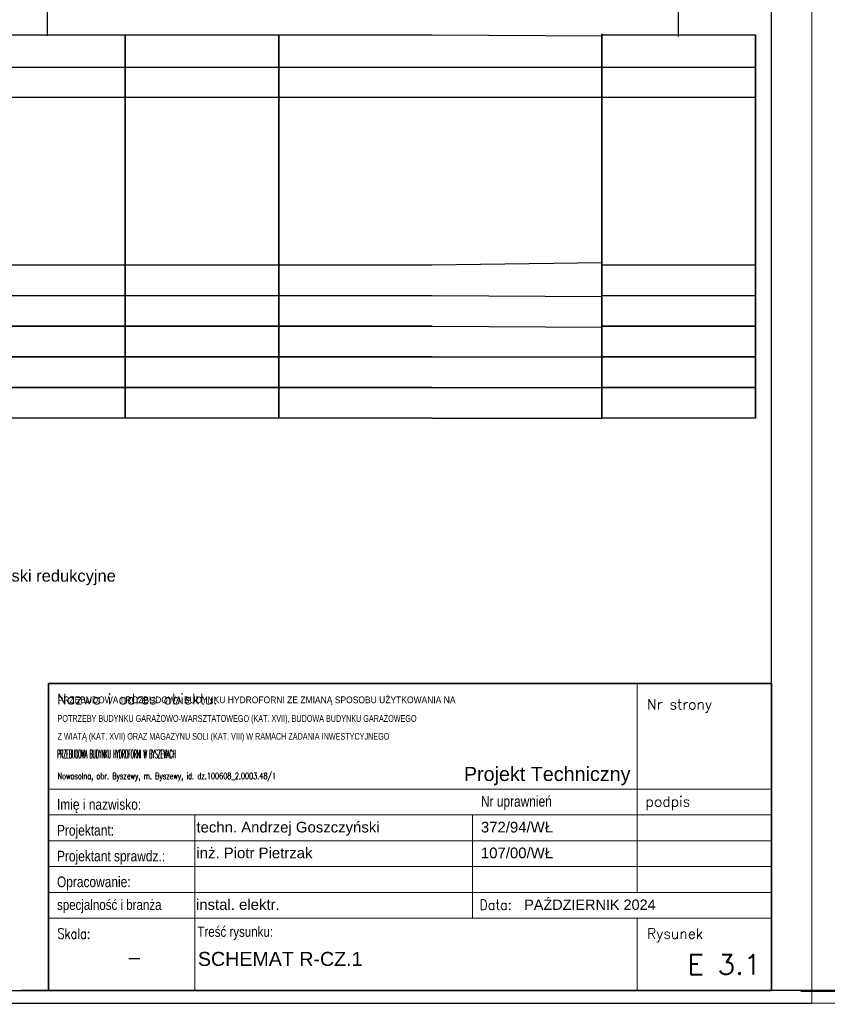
# Model space of a CAD drawing. Header units: millimetres. Extents: x 18084 to 47233, y 38174 to 56392.
# Tile 39 of 251: x 24908 to 26224, y 41994 to 43599. Entities that reach past the tile are written whole.
import ezdxf
from ezdxf.enums import TextEntityAlignment as Align

# ---------------------------------------------------------------- set-up
doc = ezdxf.new("R2010")
doc.units = ezdxf.units.MM
doc.header["$LTSCALE"] = 100
for name, color, linetype in [('3', 7, 'Continuous'), ('4', 7, 'Continuous'), ('5', 7, 'Continuous'), ('E_ramka_wew', 10, 'Continuous')]:
    doc.layers.add(name, color=color, linetype=linetype)
for name, color, linetype, lineweight in [('_M_TABELKA RZUT CAŁOŚCI', 7, 'Continuous', 20), ('_TABELKA_Nr_Pióra__1', 7, 'Continuous', 13), ('A-tabelka', 251, 'Continuous', 20)]:
    doc.layers.add(name, color=color, linetype=linetype, lineweight=lineweight)
doc.styles.add('ARIAL', font='arial.ttf', dxfattribs={"width": 0.8})
doc.styles.add('GENERATED_STYLE_2', font='arial.ttf')
doc.styles.add('ROMANS', font='romans.shx', dxfattribs={"width": 0.7})
doc.styles.add('SIMPLEX', font='simplex.shx')
doc.styles.get("Standard").update_dxf_attribs({"font": 'arial.ttf'})

# ---------------------------------------------------------------- blocks, each defined once
blk = doc.blocks.new('Tabela_A+SPR_ADT')
at = {"color": 5, "lineweight": 35}
for p, q in [((0, 546.1), (-1286.3, 546.1)), ((-1286.3, 546.1), (-1286.3, 0)), ((0, 0), (0, 546.1)), ((-1286.3, 0), (0, 0))]:
    blk.add_line(p, q, dxfattribs=at)
for p, q in [((-238.9, 546.1), (-238.9, 358.3)), ((-1286.3, 358.3), (0, 358.3)), ((-238.9, 174.6), (-238.9, 358.3)), ((-1286.3, 312.4), (0, 312.4)), ((-1026.1, 128.6), (-1026.1, 312.4)), ((-531.9, 128.6), (-531.9, 312.4)), ((-1286.3, 266.4), (0, 266.4)), ((-1286.3, 220.5), (0, 220.5)), ((-1286.3, 174.6), (-422.6, 174.6)), ((-422.6, 174.6), (0, 174.6)), ((-1286.3, 128.6), (0, 128.6)), ((-1026.1, 0), (-1026.1, 128.6)), ((-238.9, 128.6), (-238.9, 0))]:
    blk.add_line(p, q)
at = {"color": 7, "linetype": 'Continuous', "style": 'ROMANS'}
blk.add_text('Nazwa i adres obiektu:', height=18.375, dxfattribs=at).set_placement((-1271.4, 509.4))
at = {"color": 7, "style": 'ROMANS'}
for s, p in [('Nr strony', (-221.4, 500.2)), ('podpis', (-224, 327.1)), ('Rysunek', (-221.4, 91.9))]:
    blk.add_text(s, height=18.38, dxfattribs=at).set_placement(p)
at = {"color": 7}
for s, height, style, width, p in [('Imię i nazwisko:', 19, 'ARIAL', 0.8, (-1271.4, 321.6)), ('Nr uprawnień', 19, 'ARIAL', 0.8, (-517, 327.1)), ('Projektant:', 19, 'ARIAL', 0.8, (-1271.4, 275.6)), ('Projektant sprawdz.:', 19, 'ARIAL', 0.8, (-1271.4, 229.7)), ('Opracowanie:', 19, 'ARIAL', 0.8, (-1271.4, 183.8)), ('specjalność i branża', 18.375, 'ARIAL', 0.8, (-1271.4, 143.3)), ('Data:', 18.38, 'ROMANS', 0.9, (-519.6, 143.3)), ('Skala:', 18.38, 'ROMANS', 0.8, (-1270.5, 91.9)), ('Treść rysunku:', 18.375, 'ARIAL', 0.8, (-1021.5, 95.4))]:
    blk.add_text(s, height=height, dxfattribs=dict(at, style=style, width=width)).set_placement(p)
at = {"color": 7, "style": 'ROMANS', "width": 0.85, "flags": 4}
blk.add_attdef('NAZWA', text='', height=22, dxfattribs=at).set_placement((-1270.5, 496.6), align=Align.TOP_LEFT)
at = {"color": 7}
for tag, p, height, style, width, flags in [('OBIEKT_1', (-1270.5, 438.3), 22, 'ROMANS', 0.72, 4), ('ADRES_1', (-1270.5, 405.9), 19, 'ROMANS', 0.75, 4), ('ADRES_2', (-1270.5, 376.1), 19, 'ROMANS', 0.75, 4), ('PROJEKTANT_ARCHITEKTURY', (-1023.3, 281.1), 19, 'ROMANS', 0.85, 8), ('UPR_1', (-517, 281.1), 19, 'ROMANS', 0.85, 4), ('PROJEKTANT_SPRAWDZAJACY', (-1023.3, 235.2), 19, 'ROMANS', 0.85, 8), ('UPR_2', (-517, 235.2), 19, 'ROMANS', 0.85, 4), ('OPRACOWANIE', (-1023.3, 189.3), 19, 'ROMANS', 0.7, 4), ('UPR_3', (-517, 189.3), 19, 'ROMANS', 0.85, 4), ('BRANŻA', (-1024.2, 143.3), 19, 'ARIAL', 0.9, 4)]:
    blk.add_attdef(tag, p, '', height=height, dxfattribs=dict(at, style=style, width=width, flags=flags))
at = {"color": 7, "style": 'ROMANS', "flags": 4}
blk.add_attdef('NR_STR', text='', height=36, dxfattribs=at).set_placement((-19.5, 436.5), align=Align.RIGHT)
at = {"color": 7, "lineweight": 35, "style": 'ROMANS', "width": 0.9, "flags": 4}
blk.add_attdef('DATA', (-440, 143.3), '', height=18.4, dxfattribs=at)
at = {"color": 5, "lineweight": 35, "style": 'ROMANS', "flags": 4}
blk.add_attdef('SKALA', text='', height=25, dxfattribs=at).set_placement((-1133.9, 58.5), align=Align.MIDDLE_CENTER)
at = {"color": 5, "lineweight": 35, "style": 'ROMANS', "width": 0.85, "flags": 4}
for tag, p in [('TEMAT', (-1024.2, 58)), ('TEMAT2', (-1024.2, 19.9))]:
    blk.add_attdef(tag, p, '', height=25, dxfattribs=at)
at = {"color": 5, "lineweight": 35, "style": 'ROMANS', "flags": 4}
blk.add_attdef('NR', text='', height=36, dxfattribs=at).set_placement((-18.4, 28.2), align=Align.RIGHT)

msp = doc.modelspace()

# ---------------------------------------------------------------- linework, layer by layer
at = {"linetype": 'Continuous'}
for p, q in [((26132.5, 42016.9), (26132.5, 44931.9)), ((34295.4, 42017), (24910.1, 42017)), ((34412, 42017), (25026.7, 42017)), ((35565.8, 42015.1), (26180.5, 42015.1))]:
    msp.add_line(p, q, dxfattribs=at)
at = {"color": 0}
for p, q in [((25079.7, 43522.8), (25079.7, 42949.5)), ((25079.7, 43522.8), (25079.7, 42949.5)), ((25079.7, 43522.8), (25079.7, 42949.5)), ((25329.7, 43522.8), (25329.7, 42949.5)), ((25329.7, 43522.8), (25329.7, 42949.5)), ((25329.7, 43522.8), (25329.7, 42949.5)), ((25856.4, 43524.5), (25856.4, 42951.2)), ((25856.4, 43522.8), (25856.4, 42949.5)), ((25856.4, 43522.8), (25856.4, 42949.5)), ((26106.4, 43522.8), (26106.4, 42949.5)), ((24828.7, 43199.5), (25079.7, 43199.5)), ((25078.7, 43199.5), (25329.7, 43199.5)), ((25328.7, 43199.5), (25579.7, 43199.5)), ((25855.4, 43199.5), (26106.4, 43199.5)), ((24828.7, 43149.5), (25079.7, 43149.5)), ((25078.7, 43149.5), (25329.7, 43149.5)), ((25328.7, 43149.5), (25579.7, 43149.5)), ((25855.4, 43149.5), (26106.4, 43149.5))]:
    msp.add_line(p, q, dxfattribs=at)
at = {"layer": '3', "color": 7}
for points in [[(24829.7, 43574.5), (25079.7, 43574.5)], [(25079.7, 43574.5), (25079.7, 43524.5)], [(25079.7, 43524.5), (25079.7, 43574.5)], [(25079.7, 42949.5), (25079.7, 43574.5)], [(25079.7, 43524.5), (25079.7, 43574.5)], [(25079.7, 43574.5), (25079.7, 43524.5)], [(25079.7, 42949.5), (25079.7, 43574.5)], [(25079.7, 43524.5), (25079.7, 43574.5)], [(25079.7, 43574.5), (25079.7, 43524.5)], [(25079.7, 43574.5), (25079.7, 43524.5)], [(25079.7, 43524.5), (25079.7, 43574.5)], [(25079.7, 43574.5), (25079.7, 43524.5)], [(25079.7, 43524.5), (25079.7, 43574.5)], [(25079.7, 42949.5), (25079.7, 43574.5)], [(25079.7, 43574.5), (25329.7, 43574.5)], [(25079.7, 43524.5), (25079.7, 43574.5)], [(25079.7, 43574.5), (25079.7, 43524.5)], [(25079.7, 42949.5), (25079.7, 43574.5)], [(25079.7, 43524.5), (25079.7, 43574.5)], [(25079.7, 43574.5), (25079.7, 43524.5)], [(25079.7, 43523.5), (25079.7, 43573.5)], [(25079.7, 43573.5), (25079.7, 43523.5)], [(25079.7, 43523.5), (25079.7, 43573.5)], [(25079.7, 43573.5), (25079.7, 43523.5)], [(25079.7, 43523.5), (25079.7, 43573.5)], [(25079.7, 43573.5), (25079.7, 43523.5)], [(25079.7, 43522.8), (25079.7, 43572.8)], [(25079.7, 43522.8), (25079.7, 43572.8)], [(25079.7, 43522.8), (25079.7, 43572.8)], [(25329.7, 43574.5), (25329.7, 43524.5)], [(25329.7, 43524.5), (25329.7, 43574.5)], [(25329.7, 42949.5), (25329.7, 43574.5)], [(25329.7, 43524.5), (25329.7, 43574.5)], [(25329.7, 43574.5), (25329.7, 43524.5)], [(25329.7, 42949.5), (25329.7, 43574.5)], [(25329.7, 43524.5), (25329.7, 43574.5)], [(25329.7, 43574.5), (25329.7, 43524.5)], [(25329.7, 43574.5), (25329.7, 43524.5)], [(25329.7, 43524.5), (25329.7, 43574.5)], [(25329.7, 43574.5), (25329.7, 43524.5)], [(25329.7, 43524.5), (25329.7, 43574.5)], [(25329.7, 42949.5), (25329.7, 43574.5)], [(25329.7, 43574.5), (25579.7, 43574.5)], [(25329.7, 43524.5), (25329.7, 43574.5)], [(25329.7, 43574.5), (25329.7, 43524.5)], [(25329.7, 42949.5), (25329.7, 43574.5)], [(25329.7, 43524.5), (25329.7, 43574.5)], [(25329.7, 43574.5), (25329.7, 43524.5)], [(25329.7, 43523.5), (25329.7, 43573.5)], [(25329.7, 43573.5), (25329.7, 43523.5)], [(25329.7, 43523.5), (25329.7, 43573.5)], [(25329.7, 43573.5), (25329.7, 43523.5)], [(25329.7, 43523.5), (25329.7, 43573.5)], [(25329.7, 43573.5), (25329.7, 43523.5)], [(25329.7, 43522.8), (25329.7, 43572.8)], [(25329.7, 43522.8), (25329.7, 43572.8)], [(25329.7, 43522.8), (25329.7, 43572.8)], [(25856.4, 43576.2), (25856.4, 43526.2)], [(25856.4, 43526.2), (25856.4, 43576.2)], [(25856.4, 42951.2), (25856.4, 43576.2)], [(25856.4, 43526.2), (25856.4, 43576.2)], [(25856.4, 43576.2), (25856.4, 43526.2)], [(25856.4, 42951.2), (25856.4, 43576.2)], [(25856.4, 43526.2), (25856.4, 43576.2)], [(25856.4, 43576.2), (25856.4, 43526.2)], [(25856.4, 43525.2), (25856.4, 43575.2)], [(25856.4, 43575.2), (25856.4, 43525.2)], [(25856.4, 43524.5), (25856.4, 43574.5)], [(25856.4, 43574.5), (25856.4, 43524.5)], [(25856.4, 43524.5), (25856.4, 43574.5)], [(25856.4, 43574.5), (25856.4, 43524.5)], [(25856.4, 43524.5), (25856.4, 43574.5)], [(25856.4, 42949.5), (25856.4, 43574.5)], [(25856.4, 43574.5), (26106.4, 43574.5)], [(25856.4, 43524.5), (25856.4, 43574.5)], [(25856.4, 43574.5), (25856.4, 43524.5)], [(25856.4, 42949.5), (25856.4, 43574.5)], [(25856.4, 43524.5), (25856.4, 43574.5)], [(25856.4, 43574.5), (25856.4, 43524.5)], [(25856.4, 43523.5), (25856.4, 43573.5)], [(25856.4, 43573.5), (25856.4, 43523.5)], [(25856.4, 43523.5), (25856.4, 43573.5)], [(25856.4, 43573.5), (25856.4, 43523.5)], [(25856.4, 43522.8), (25856.4, 43572.8)], [(25856.4, 43522.8), (25856.4, 43572.8)], [(26106.4, 43574.5), (26106.4, 43524.5)], [(26106.4, 43524.5), (26106.4, 43574.5)], [(26106.4, 42949.5), (26106.4, 43574.5)], [(26106.4, 43524.5), (26106.4, 43574.5)], [(26106.4, 43574.5), (26106.4, 43524.5)], [(26106.4, 42949.5), (26106.4, 43574.5)], [(26106.4, 43524.5), (26106.4, 43574.5)], [(26106.4, 43574.5), (26106.4, 43524.5)], [(26106.4, 43523.5), (26106.4, 43573.5)], [(26106.4, 43573.5), (26106.4, 43523.5)], [(26106.4, 43522.8), (26106.4, 43572.8)], [(24285.2, 43521.8), (24971.3, 43521.8)], [(24335.7, 43521.8), (25086.7, 43521.8)], [(25079.7, 43474.5), (25079.7, 43524.5)], [(25079.7, 43524.5), (25079.7, 43474.5)], [(25079.7, 43474.5), (25079.7, 43524.5)], [(25079.7, 43524.5), (25079.7, 43474.5)], [(25079.7, 43474.5), (25079.7, 43524.5)], [(25079.7, 43524.5), (25079.7, 43474.5)], [(25079.7, 43474.5), (25079.7, 43524.5)], [(25079.7, 43524.5), (25079.7, 43474.5)], [(25329.7, 43474.5), (25329.7, 43524.5)], [(25329.7, 43524.5), (25329.7, 43474.5)], [(25329.7, 43474.5), (25329.7, 43524.5)], [(25329.7, 43524.5), (25329.7, 43474.5)], [(25329.7, 43474.5), (25329.7, 43524.5)], [(25329.7, 43524.5), (25329.7, 43474.5)], [(25329.7, 43474.5), (25329.7, 43524.5)], [(25329.7, 43524.5), (25329.7, 43474.5)], [(25856.4, 43476.2), (25856.4, 43526.2)], [(25856.4, 43526.2), (25856.4, 43476.2)], [(25856.4, 43476.2), (25856.4, 43526.2)], [(25856.4, 43526.2), (25856.4, 43476.2)], [(25856.4, 43474.5), (25856.4, 43524.5)], [(25856.4, 43524.5), (25856.4, 43474.5)], [(25856.4, 43474.5), (25856.4, 43524.5)], [(25856.4, 43524.5), (25856.4, 43474.5)], [(26106.4, 43474.5), (26106.4, 43524.5)], [(26106.4, 43524.5), (26106.4, 43474.5)], [(26106.4, 43474.5), (26106.4, 43524.5)], [(26106.4, 43524.5), (26106.4, 43474.5)], [(25079.7, 43201.5), (25079.7, 43474.5)], [(25079.7, 43201.5), (25079.7, 43474.5)], [(25079.7, 43201.5), (25079.7, 43474.5)], [(25079.7, 43201.5), (25079.7, 43474.5)], [(25079.7, 43201.5), (25079.7, 43474.5)], [(25079.7, 43201.5), (25079.7, 43474.5)], [(25079.7, 43201.5), (25079.7, 43474.5)], [(25079.7, 43472.8), (25079.7, 43197.8)], [(25079.7, 43197.8), (25079.7, 43472.8)], [(25079.7, 43472.8), (25079.7, 43197.8)], [(25079.7, 43197.8), (25079.7, 43472.8)], [(25079.7, 43472.8), (25079.7, 43197.8)], [(25079.7, 43197.8), (25079.7, 43472.8)], [(25329.7, 43201.5), (25329.7, 43474.5)], [(25329.7, 43201.5), (25329.7, 43474.5)], [(25329.7, 43201.5), (25329.7, 43474.5)], [(25329.7, 43201.5), (25329.7, 43474.5)], [(25329.7, 43201.5), (25329.7, 43474.5)], [(25329.7, 43201.5), (25329.7, 43474.5)], [(25329.7, 43201.5), (25329.7, 43474.5)], [(25329.7, 43472.8), (25329.7, 43197.8)], [(25329.7, 43197.8), (25329.7, 43472.8)], [(25329.7, 43472.8), (25329.7, 43197.8)], [(25329.7, 43197.8), (25329.7, 43472.8)], [(25329.7, 43472.8), (25329.7, 43197.8)], [(25329.7, 43197.8), (25329.7, 43472.8)], [(25856.4, 43203.2), (25856.4, 43476.2)], [(25856.4, 43203.2), (25856.4, 43476.2)], [(25856.4, 43203.2), (25856.4, 43476.2)], [(25856.4, 43474.5), (25856.4, 43199.5)], [(25856.4, 43199.5), (25856.4, 43474.5)], [(25856.4, 43201.5), (25856.4, 43474.5)], [(25856.4, 43201.5), (25856.4, 43474.5)], [(25856.4, 43201.5), (25856.4, 43474.5)], [(25856.4, 43201.5), (25856.4, 43474.5)], [(25856.4, 43472.8), (25856.4, 43197.8)], [(25856.4, 43197.8), (25856.4, 43472.8)], [(25856.4, 43472.8), (25856.4, 43197.8)], [(25856.4, 43197.8), (25856.4, 43472.8)], [(26106.4, 43201.5), (26106.4, 43474.5)], [(26106.4, 43201.5), (26106.4, 43474.5)], [(26106.4, 43201.5), (26106.4, 43474.5)], [(26106.4, 43472.8), (26106.4, 43197.8)], [(26106.4, 43197.8), (26106.4, 43472.8)], [(25079.7, 43201.5), (25079.7, 43149.5)], [(25079.7, 43149.5), (25079.7, 43201.5)], [(25079.7, 43149.5), (25079.7, 43201.5)], [(25079.7, 43201.5), (25079.7, 43149.5)], [(25079.7, 43149.5), (25079.7, 43201.5)], [(25079.7, 43201.5), (25079.7, 43149.5)], [(25079.7, 43201.5), (25079.7, 43149.5)], [(25079.7, 43149.5), (25079.7, 43201.5)], [(25079.7, 43201.5), (25079.7, 43149.5)], [(25079.7, 43149.5), (25079.7, 43201.5)], [(25079.7, 43149.5), (25079.7, 43201.5)], [(25079.7, 43201.5), (25079.7, 43149.5)], [(25079.7, 43149.5), (25079.7, 43201.5)], [(25079.7, 43201.5), (25079.7, 43149.5)], [(25079.7, 43200.5), (25079.7, 43148.5)], [(25079.7, 43148.5), (25079.7, 43200.5)], [(25079.7, 43200.5), (25079.7, 43148.5)], [(25079.7, 43148.5), (25079.7, 43200.5)], [(25079.7, 43200.5), (25079.7, 43148.5)], [(25079.7, 43148.5), (25079.7, 43200.5)], [(25079.7, 43147.8), (25079.7, 43197.8)], [(25079.7, 43197.8), (25079.7, 43147.8)], [(25079.7, 43147.8), (25079.7, 43197.8)], [(25079.7, 43197.8), (25079.7, 43147.8)], [(25079.7, 43147.8), (25079.7, 43197.8)], [(25079.7, 43197.8), (25079.7, 43147.8)], [(25329.7, 43201.5), (25329.7, 43149.5)], [(25329.7, 43149.5), (25329.7, 43201.5)], [(25329.7, 43149.5), (25329.7, 43201.5)], [(25329.7, 43201.5), (25329.7, 43149.5)], [(25329.7, 43149.5), (25329.7, 43201.5)], [(25329.7, 43201.5), (25329.7, 43149.5)], [(25329.7, 43201.5), (25329.7, 43149.5)], [(25329.7, 43149.5), (25329.7, 43201.5)], [(25329.7, 43201.5), (25329.7, 43149.5)], [(25329.7, 43149.5), (25329.7, 43201.5)], [(25329.7, 43149.5), (25329.7, 43201.5)], [(25329.7, 43201.5), (25329.7, 43149.5)], [(25329.7, 43149.5), (25329.7, 43201.5)], [(25329.7, 43201.5), (25329.7, 43149.5)], [(25329.7, 43200.5), (25329.7, 43148.5)], [(25329.7, 43148.5), (25329.7, 43200.5)], [(25329.7, 43200.5), (25329.7, 43148.5)], [(25329.7, 43148.5), (25329.7, 43200.5)], [(25329.7, 43200.5), (25329.7, 43148.5)], [(25329.7, 43148.5), (25329.7, 43200.5)], [(25329.7, 43147.8), (25329.7, 43197.8)], [(25329.7, 43197.8), (25329.7, 43147.8)], [(25329.7, 43147.8), (25329.7, 43197.8)], [(25329.7, 43197.8), (25329.7, 43147.8)], [(25329.7, 43147.8), (25329.7, 43197.8)], [(25329.7, 43197.8), (25329.7, 43147.8)], [(25856.4, 43203.2), (25856.4, 43151.2)], [(25856.4, 43151.2), (25856.4, 43203.2)], [(25856.4, 43151.2), (25856.4, 43203.2)], [(25856.4, 43203.2), (25856.4, 43151.2)], [(25856.4, 43151.2), (25856.4, 43203.2)], [(25856.4, 43203.2), (25856.4, 43151.2)], [(25856.4, 43202.2), (25856.4, 43150.2)], [(25856.4, 43150.2), (25856.4, 43202.2)], [(25856.4, 43201.5), (25856.4, 43149.5)], [(25856.4, 43149.5), (25856.4, 43201.5)], [(25856.4, 43201.5), (25856.4, 43149.5)], [(25856.4, 43149.5), (25856.4, 43201.5)], [(25856.4, 43149.5), (25856.4, 43201.5)], [(25856.4, 43201.5), (25856.4, 43149.5)], [(25856.4, 43149.5), (25856.4, 43201.5)], [(25856.4, 43201.5), (25856.4, 43149.5)], [(25856.4, 43200.5), (25856.4, 43148.5)], [(25856.4, 43148.5), (25856.4, 43200.5)], [(25856.4, 43200.5), (25856.4, 43148.5)], [(25856.4, 43148.5), (25856.4, 43200.5)], [(25856.4, 43149.5), (25856.4, 43199.5)], [(25856.4, 43199.5), (25856.4, 43149.5)], [(25856.4, 43147.8), (25856.4, 43197.8)], [(25856.4, 43197.8), (25856.4, 43147.8)], [(25856.4, 43147.8), (25856.4, 43197.8)], [(25856.4, 43197.8), (25856.4, 43147.8)], [(26106.4, 43201.5), (26106.4, 43149.5)], [(26106.4, 43149.5), (26106.4, 43201.5)], [(26106.4, 43149.5), (26106.4, 43201.5)], [(26106.4, 43201.5), (26106.4, 43149.5)], [(26106.4, 43149.5), (26106.4, 43201.5)], [(26106.4, 43201.5), (26106.4, 43149.5)], [(26106.4, 43200.5), (26106.4, 43148.5)], [(26106.4, 43148.5), (26106.4, 43200.5)], [(26106.4, 43147.8), (26106.4, 43197.8)], [(26106.4, 43197.8), (26106.4, 43147.8)], [(25079.7, 43149.5), (25079.7, 43099.5)], [(25079.7, 43099.5), (25079.7, 43149.5)], [(25079.7, 43099.5), (25079.7, 43149.5)], [(25079.7, 43149.5), (25079.7, 43099.5)], [(25079.7, 43099.5), (25079.7, 43149.5)], [(25079.7, 43149.5), (25079.7, 43099.5)], [(25079.7, 43149.5), (25079.7, 43099.5)], [(25079.7, 43099.5), (25079.7, 43149.5)], [(25079.7, 43149.5), (25079.7, 43099.5)], [(25079.7, 43099.5), (25079.7, 43149.5)], [(25079.7, 43099.5), (25079.7, 43149.5)], [(25079.7, 43149.5), (25079.7, 43099.5)], [(25079.7, 43099.5), (25079.7, 43149.5)], [(25079.7, 43149.5), (25079.7, 43099.5)], [(25329.7, 43149.5), (25329.7, 43099.5)], [(25329.7, 43099.5), (25329.7, 43149.5)], [(25329.7, 43099.5), (25329.7, 43149.5)], [(25329.7, 43149.5), (25329.7, 43099.5)], [(25329.7, 43099.5), (25329.7, 43149.5)], [(25329.7, 43149.5), (25329.7, 43099.5)], [(25329.7, 43149.5), (25329.7, 43099.5)], [(25329.7, 43099.5), (25329.7, 43149.5)], [(25329.7, 43149.5), (25329.7, 43099.5)], [(25329.7, 43099.5), (25329.7, 43149.5)], [(25329.7, 43099.5), (25329.7, 43149.5)], [(25329.7, 43149.5), (25329.7, 43099.5)], [(25329.7, 43099.5), (25329.7, 43149.5)], [(25329.7, 43149.5), (25329.7, 43099.5)], [(25856.4, 43151.2), (25856.4, 43101.2)], [(25856.4, 43101.2), (25856.4, 43151.2)], [(25856.4, 43101.2), (25856.4, 43151.2)], [(25856.4, 43151.2), (25856.4, 43101.2)], [(25856.4, 43101.2), (25856.4, 43151.2)], [(25856.4, 43151.2), (25856.4, 43101.2)], [(25856.4, 43150.2), (25856.4, 43100.2)], [(25856.4, 43100.2), (25856.4, 43150.2)], [(25856.4, 43099.5), (25856.4, 43149.5)], [(25856.4, 43149.5), (25856.4, 43099.5)], [(25856.4, 43149.5), (25856.4, 43099.5)], [(25856.4, 43099.5), (25856.4, 43149.5)], [(25856.4, 43149.5), (25856.4, 43099.5)], [(25856.4, 43099.5), (25856.4, 43149.5)], [(25856.4, 43099.5), (25856.4, 43149.5)], [(25856.4, 43149.5), (25856.4, 43099.5)], [(25856.4, 43099.5), (25856.4, 43149.5)], [(25856.4, 43149.5), (25856.4, 43099.5)], [(26106.4, 43149.5), (26106.4, 43099.5)], [(26106.4, 43099.5), (26106.4, 43149.5)], [(26106.4, 43099.5), (26106.4, 43149.5)], [(26106.4, 43149.5), (26106.4, 43099.5)], [(26106.4, 43099.5), (26106.4, 43149.5)], [(26106.4, 43149.5), (26106.4, 43099.5)], [(25079.7, 43148.5), (25079.7, 43098.5)], [(25079.7, 43098.5), (25079.7, 43148.5)], [(25079.7, 43148.5), (25079.7, 43098.5)], [(25079.7, 43098.5), (25079.7, 43148.5)], [(25079.7, 43148.5), (25079.7, 43098.5)], [(25079.7, 43098.5), (25079.7, 43148.5)], [(25079.7, 43097.8), (25079.7, 43147.8)], [(25079.7, 43147.8), (25079.7, 43097.8)], [(25079.7, 43097.8), (25079.7, 43147.8)], [(25079.7, 43147.8), (25079.7, 43097.8)], [(25079.7, 43097.8), (25079.7, 43147.8)], [(25079.7, 43147.8), (25079.7, 43097.8)], [(25329.7, 43148.5), (25329.7, 43098.5)], [(25329.7, 43098.5), (25329.7, 43148.5)], [(25329.7, 43148.5), (25329.7, 43098.5)], [(25329.7, 43098.5), (25329.7, 43148.5)], [(25329.7, 43148.5), (25329.7, 43098.5)], [(25329.7, 43098.5), (25329.7, 43148.5)], [(25329.7, 43097.8), (25329.7, 43147.8)], [(25329.7, 43147.8), (25329.7, 43097.8)], [(25329.7, 43097.8), (25329.7, 43147.8)], [(25329.7, 43147.8), (25329.7, 43097.8)], [(25329.7, 43097.8), (25329.7, 43147.8)], [(25329.7, 43147.8), (25329.7, 43097.8)], [(25856.4, 43148.5), (25856.4, 43098.5)], [(25856.4, 43098.5), (25856.4, 43148.5)], [(25856.4, 43148.5), (25856.4, 43098.5)], [(25856.4, 43098.5), (25856.4, 43148.5)], [(25856.4, 43097.8), (25856.4, 43147.8)], [(25856.4, 43147.8), (25856.4, 43097.8)], [(25856.4, 43097.8), (25856.4, 43147.8)], [(25856.4, 43147.8), (25856.4, 43097.8)], [(26106.4, 43148.5), (26106.4, 43098.5)], [(26106.4, 43098.5), (26106.4, 43148.5)], [(26106.4, 43097.8), (26106.4, 43147.8)], [(26106.4, 43147.8), (26106.4, 43097.8)], [(25329.7, 43053.2), (25329.7, 43103.2)], [(25329.7, 43103.2), (25329.7, 43053.2)], [(25329.7, 43053.2), (25329.7, 43103.2)], [(25329.7, 43103.2), (25329.7, 43053.2)], [(25079.7, 43099.5), (24829.7, 43099.5)], [(24829.7, 43099.5), (25079.7, 43099.5)], [(25079.7, 43049.5), (25079.7, 43099.5)], [(25079.7, 43099.5), (25079.7, 43049.5)], [(25079.7, 43049.5), (25079.7, 43099.5)], [(25079.7, 43099.5), (25079.7, 43049.5)], [(25329.7, 43099.5), (25079.7, 43099.5)], [(25079.7, 43099.5), (25329.7, 43099.5)], [(25079.7, 43049.5), (25079.7, 43099.5)], [(25079.7, 43099.5), (25079.7, 43049.5)], [(25079.7, 43049.5), (25079.7, 43099.5)], [(25079.7, 43099.5), (25079.7, 43049.5)], [(25329.7, 43049.5), (25329.7, 43099.5)], [(25329.7, 43099.5), (25329.7, 43049.5)], [(25329.7, 43049.5), (25329.7, 43099.5)], [(25329.7, 43099.5), (25329.7, 43049.5)], [(25579.7, 43099.5), (25329.7, 43099.5)], [(25329.7, 43099.5), (25579.7, 43099.5)], [(25329.7, 43049.5), (25329.7, 43099.5)], [(25329.7, 43099.5), (25329.7, 43049.5)], [(25329.7, 43049.5), (25329.7, 43099.5)], [(25329.7, 43099.5), (25329.7, 43049.5)], [(25856.4, 43051.2), (25856.4, 43101.2)], [(25856.4, 43101.2), (25856.4, 43051.2)], [(25856.4, 43051.2), (25856.4, 43101.2)], [(25856.4, 43101.2), (25856.4, 43051.2)], [(26106.4, 43099.5), (25856.4, 43099.5)], [(25856.4, 43099.5), (26106.4, 43099.5)], [(25856.4, 43049.5), (25856.4, 43099.5)], [(25856.4, 43099.5), (25856.4, 43049.5)], [(25856.4, 43049.5), (25856.4, 43099.5)], [(25856.4, 43099.5), (25856.4, 43049.5)], [(26106.4, 43049.5), (26106.4, 43099.5)], [(26106.4, 43099.5), (26106.4, 43049.5)], [(26106.4, 43049.5), (26106.4, 43099.5)], [(26106.4, 43099.5), (26106.4, 43049.5)], [(25329.7, 43003.2), (25329.7, 43053.2)], [(25329.7, 43053.2), (25329.7, 43003.2)], [(25329.7, 43003.2), (25329.7, 43053.2)], [(25329.7, 43053.2), (25329.7, 43003.2)], [(25079.7, 43049.5), (24829.7, 43049.5)], [(24829.7, 43049.5), (25079.7, 43049.5)], [(25079.7, 42999.5), (25079.7, 43049.5)], [(25079.7, 43049.5), (25079.7, 42999.5)], [(25079.7, 42999.5), (25079.7, 43049.5)], [(25079.7, 43049.5), (25079.7, 42999.5)], [(25329.7, 43049.5), (25079.7, 43049.5)], [(25079.7, 43049.5), (25329.7, 43049.5)], [(25079.7, 42999.5), (25079.7, 43049.5)], [(25079.7, 43049.5), (25079.7, 42999.5)], [(25079.7, 42999.5), (25079.7, 43049.5)], [(25079.7, 43049.5), (25079.7, 42999.5)], [(25329.7, 42999.5), (25329.7, 43049.5)], [(25329.7, 43049.5), (25329.7, 42999.5)], [(25329.7, 42999.5), (25329.7, 43049.5)], [(25329.7, 43049.5), (25329.7, 42999.5)], [(25579.7, 43049.5), (25329.7, 43049.5)], [(25329.7, 43049.5), (25579.7, 43049.5)], [(25329.7, 42999.5), (25329.7, 43049.5)], [(25329.7, 43049.5), (25329.7, 42999.5)], [(25329.7, 42999.5), (25329.7, 43049.5)], [(25329.7, 43049.5), (25329.7, 42999.5)], [(25856.4, 43001.2), (25856.4, 43051.2)], [(25856.4, 43051.2), (25856.4, 43001.2)], [(25856.4, 43001.2), (25856.4, 43051.2)], [(25856.4, 43051.2), (25856.4, 43001.2)], [(26106.4, 43049.5), (25856.4, 43049.5)], [(25856.4, 43049.5), (26106.4, 43049.5)], [(25856.4, 42999.5), (25856.4, 43049.5)], [(25856.4, 43049.5), (25856.4, 42999.5)], [(25856.4, 42999.5), (25856.4, 43049.5)], [(25856.4, 43049.5), (25856.4, 42999.5)], [(26106.4, 42999.5), (26106.4, 43049.5)], [(26106.4, 43049.5), (26106.4, 42999.5)], [(26106.4, 42999.5), (26106.4, 43049.5)], [(26106.4, 43049.5), (26106.4, 42999.5)], [(25079.7, 42999.5), (24829.7, 42999.5)], [(24829.7, 42999.5), (25079.7, 42999.5)], [(25079.7, 42999.5), (25079.7, 42949.5)], [(25079.7, 42949.5), (25079.7, 42999.5)], [(25079.7, 42999.5), (25079.7, 42949.5)], [(25079.7, 42949.5), (25079.7, 42999.5)], [(25329.7, 42999.5), (25079.7, 42999.5)], [(25079.7, 42999.5), (25329.7, 42999.5)], [(25079.7, 42999.5), (25079.7, 42949.5)], [(25079.7, 42949.5), (25079.7, 42999.5)], [(25079.7, 42999.5), (25079.7, 42949.5)], [(25079.7, 42949.5), (25079.7, 42999.5)], [(25329.7, 43003.2), (25329.7, 42953.2)], [(25329.7, 42953.2), (25329.7, 43003.2)], [(25329.7, 43003.2), (25329.7, 42953.2)], [(25329.7, 42953.2), (25329.7, 43003.2)], [(25329.7, 42999.5), (25329.7, 42949.5)], [(25329.7, 42949.5), (25329.7, 42999.5)], [(25329.7, 42999.5), (25329.7, 42949.5)], [(25329.7, 42949.5), (25329.7, 42999.5)], [(25579.7, 42999.5), (25329.7, 42999.5)], [(25329.7, 42999.5), (25579.7, 42999.5)], [(25329.7, 42999.5), (25329.7, 42949.5)], [(25329.7, 42949.5), (25329.7, 42999.5)], [(25329.7, 42999.5), (25329.7, 42949.5)], [(25329.7, 42949.5), (25329.7, 42999.5)], [(25856.4, 43001.2), (25856.4, 42951.2)], [(25856.4, 42951.2), (25856.4, 43001.2)], [(25856.4, 43001.2), (25856.4, 42951.2)], [(25856.4, 42951.2), (25856.4, 43001.2)], [(26106.4, 42999.5), (25856.4, 42999.5)], [(25856.4, 42999.5), (26106.4, 42999.5)], [(25856.4, 42999.5), (25856.4, 42949.5)], [(25856.4, 42949.5), (25856.4, 42999.5)], [(25856.4, 42999.5), (25856.4, 42949.5)], [(25856.4, 42949.5), (25856.4, 42999.5)], [(26106.4, 42999.5), (26106.4, 42949.5)], [(26106.4, 42949.5), (26106.4, 42999.5)], [(26106.4, 42999.5), (26106.4, 42949.5)], [(26106.4, 42949.5), (26106.4, 42999.5)], [(25079.7, 42949.5), (24829.7, 42949.5)], [(25079.7, 42949.5), (24829.7, 42949.5)], [(25329.7, 42949.5), (25079.7, 42949.5)], [(25329.7, 42949.5), (25079.7, 42949.5)], [(25579.7, 42949.5), (25329.7, 42949.5)], [(25579.7, 42949.5), (25329.7, 42949.5)], [(26106.4, 42949.5), (25856.4, 42949.5)], [(26106.4, 42949.5), (25856.4, 42949.5)]]:
    msp.add_lwpolyline(points, dxfattribs=at)
at = {"layer": '4', "color": 7}
for points in [[(24952.7, 44060.4), (24952.7, 43572.8)], [(25980.4, 44059.4), (25980.4, 43571.8)]]:
    msp.add_lwpolyline(points, dxfattribs=at)
at = {"layer": '5'}
for p, q in [((24067.5, 42017), (26132.5, 42016.9)), ((21998.2, 41996.1), (26198.2, 41996.1))]:
    msp.add_line(p, q, dxfattribs=at)
at = {"layer": '_M_TABELKA RZUT CAŁOŚCI', "color": 1, "linetype": 'Continuous'}
for p, q in [((26198.2, 41996.1), (26198.2, 44966.1)), ((26198.2, 41996.1), (26198.2, 44966.1)), ((26198.2, 41996.1), (26198.2, 44966.1)), ((34315.7, 41994.4), (24769.1, 41996.3)), ((34432.3, 41994.4), (24885.7, 41996.2)), ((35424.8, 41994.4), (25878.2, 41996.2))]:
    msp.add_line(p, q, dxfattribs=at)
at = {"layer": 'E_ramka_wew', "color": 0}
for p, q in [((25579.7, 43574.5), (25856.4, 43572.8)), ((25086.7, 43521.8), (26106.4, 43521.8)), ((24738.5, 43472.8), (26106.4, 43472.8)), ((25579.7, 43199.5), (25856.4, 43203.2)), ((25579.7, 43149.5), (25856.4, 43147.8)), ((25579.7, 43099.5), (25856.4, 43097.8)), ((25579.7, 43049.5), (25856.4, 43049.5)), ((25579.7, 42999.5), (25856.4, 42999.5)), ((25579.7, 42949.5), (25856.4, 42949.5))]:
    msp.add_line(p, q, dxfattribs=at)

# ---------------------------------------------------------------- block references
at = {"layer": 'A-tabelka', "lineweight": 60}
ref = msp.add_blockref('Tabela_A+SPR_ADT', (26132.5, 42017), dxfattribs=dict(at, xscale=0.9155413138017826, yscale=0.9155413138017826, zscale=0.9155413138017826))
ref.add_attrib('OBIEKT_1', 'PRZEBUDOWA I ROZBUDOWA BUDYNKU HYDROFORNI ZE ZMIANĄ SPOSOBU UŻYTKOWANIA NA', (24969.4, 42485.1), dxfattribs={"layer": '0', "color": 7, "lineweight": 30, "height": 11, "style": 'ARIAL', "width": 0.9})
ref.add_attrib('NR', 'E 3.1', dxfattribs={"layer": '0', "color": 5, "lineweight": 35, "height": 32.96, "style": 'ROMANS'}).set_placement((26115.7, 42042.8), align=Align.RIGHT)
ref.add_attrib('UPR_1', '372/94/WŁ', (25659.2, 42274.4), dxfattribs={"layer": '0', "color": 7, "height": 17.4, "style": 'ARIAL'})
ref.add_attrib('DATA', 'PAŹDZIERNIK 2024', (25729.7, 42148.3), dxfattribs={"layer": '0', "color": 7, "lineweight": 35, "height": 16.823, "style": 'ARIAL'})
ref.add_attrib('TEMAT', 'SCHEMAT R-CZ.1', (25198.1, 42056.9), dxfattribs={"layer": '0', "color": 5, "lineweight": 35, "height": 22.889, "style": 'ARIAL'})
ref.add_attrib('TEMAT2', 'PRZEBUDOWA BUDYNKU HYDROFORNI W BYSZEWACH', (24968.9, 42395.3), dxfattribs={"layer": '0', "color": 5, "lineweight": 30, "height": 14, "style": 'SIMPLEX', "width": 0.32})
ref.add_attrib('ADRES_1', 'Z WIATĄ (KAT. XVII) ORAZ MAGAZYNU SOLI (KAT. VIII) W RAMACH ZADANIA INWESTYCYJNEGO ', (24969.4, 42425.6), dxfattribs={"layer": '0', "color": 7, "lineweight": 30, "height": 11, "style": 'ARIAL', "width": 0.7})
ref.add_attrib('ADRES_2', 'Nowosolna, obr. Byszewy, m. Byszewy, id. dz.100608_2.0003.48/1', (24969.4, 42361.4), dxfattribs={"layer": '0', "color": 7, "height": 10.395, "style": 'ROMANS', "width": 0.75})
ref.add_attrib('BRANŻA', 'instal. elektr.', (25194.9, 42148.3), dxfattribs={"layer": '0', "color": 7, "height": 17.395, "style": 'ARIAL'})
ref.add_attrib('PROJEKTANT_ARCHITEKTURY', 'techn. Andrzej Goszczyński ', (25195.7, 42274.4), dxfattribs={"layer": '0', "color": 7, "height": 17.395, "style": 'ARIAL'})
ref.add_attrib('SKALA', '-', dxfattribs={"layer": '0', "color": 5, "lineweight": 35, "height": 22.9, "style": 'ROMANS'}).set_placement((25094.4, 42070.6), align=Align.MIDDLE_CENTER)
ref.add_attrib('PROJEKTANT_SPRAWDZAJACY', 'inż. Piotr Pietrzak', (25195.7, 42232.4), dxfattribs={"layer": '0', "color": 7, "height": 17.395, "style": 'ARIAL'})
ref.add_attrib('UPR_2', '107/00/WŁ', (25659.2, 42232.4), dxfattribs={"layer": '0', "color": 7, "height": 17.4, "style": 'ARIAL'})
ref.add_attrib('OBIEKT_2', 'POTRZEBY BUDYNKU GARAŻOWO-WARSZTATOWEGO (KAT. XVII), BUDOWA BUDYNKU GARAŻOWEGO', (24969.4, 42454.7), dxfattribs={"layer": '0', "color": 7, "lineweight": 30, "height": 11, "style": 'ARIAL', "width": 0.7})

# ---------------------------------------------------------------- texts
at = {"transparency": 33554687}
msp.add_text('o danych przekrojach pod zaciski lub poprzez pośrednie szyny bądż zaciski redukcyjne', height=19.2, dxfattribs=at).set_placement((24031.3, 42683.2))
at = {"layer": '_TABELKA_Nr_Pióra__1', "linetype": 'Continuous', "insert": (25631.5, 42381.3), "char_height": 23, "attachment_point": 1, "style": 'GENERATED_STYLE_2'}
msp.add_mtext('Projekt Techniczny', dxfattribs=at)

doc.saveas('drawing.dxf')
